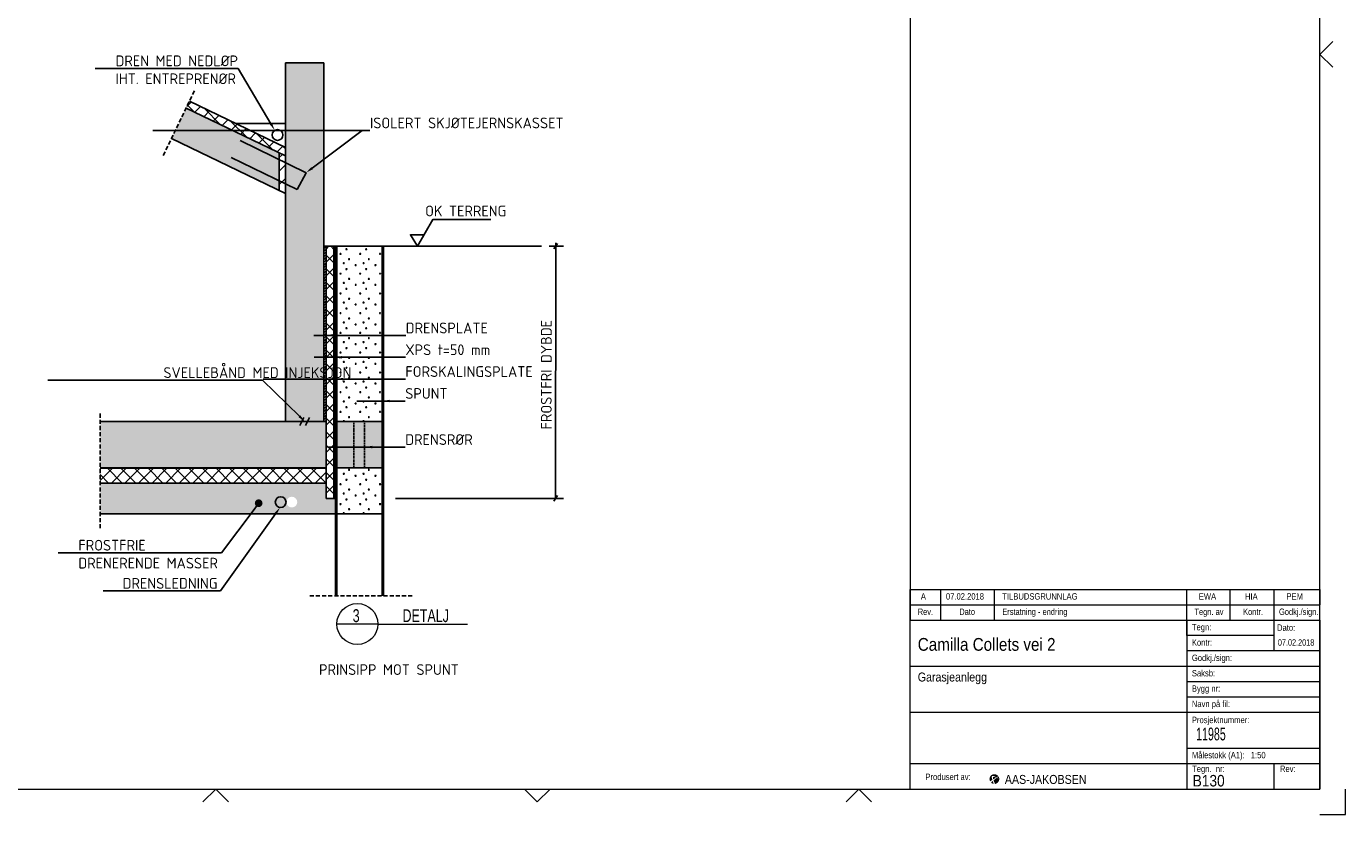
# Model space of a CAD drawing. Header units: millimetres. Extents: x -14018 to 28032, y 32422 to 62122.
# Tile 2 of 3: x 2286 to 28032, y 32422 to 47819. Entities that reach past the tile are written whole.
import ezdxf
from ezdxf import colors
from ezdxf.entities.mleader import LeaderData, LeaderLine
from ezdxf.enums import TextEntityAlignment as Align
from ezdxf.math import Vec2, Vec3

# ---------------------------------------------------------------- set-up
doc = ezdxf.new("R2010")
doc.units = ezdxf.units.MM
doc.header["$LTSCALE"] = 10
for name, pattern in [('DASHEDX2', [12, 8, -4]), ('HIDDEN', [3, 2, -1]), ('XKITLINE00', [0])]:
    doc.linetypes.add(name, pattern=pattern)
for name, color, linetype in [('B_BRUDD', 2, 'DASHEDX2'), ('B_FORM_25', 2, 'Continuous'), ('B_FORM_35', 7, 'Continuous'), ('B_FORM_50', 5, 'Continuous'), ('B_FORM_HI_35', 7, 'HIDDEN'), ('b_raster', 253, 'Continuous'), ('b_skravur', 4, 'Continuous'), ('B_symbol', 2, 'Continuous'), ('b_Symbol_10', 7, 'Continuous'), ('b_tekst_10', 7, 'Continuous')]:
    doc.layers.add(name, color=color, linetype=linetype)
doc.layers.add('OtherObjectType', color=7, linetype='Continuous', lineweight=0)
doc.styles.add('ARIAL_NARROW', font='ARIALN.TTF')
doc.styles.add('ISO3098', font='arial.ttf')
doc.styles.add('ISO35', font='iso3098.shx', dxfattribs={"height": 35})
doc.styles.add('ISOAAJ', font='iso3098.shx')
doc.styles.add('SWIS721_BT_BOLD', font='arial.ttf')

# ---------------------------------------------------------------- blocks, each defined once
blk = doc.blocks.new('28_AAJ')
at = {"layer": 'B_symbol', "color": 2, "linetype": 'Continuous'}
blk.add_lwpolyline([(23.92, 8.66), (5, 8.66), (0, 0), (-2.26, 3.72), (2.13, 3.72)], dxfattribs=at)
at = {"layer": 'B_symbol', "color": 7, "linetype": 'Continuous', "style": 'ISO35'}
blk.add_attdef('*', text='', height=3.5, dxfattribs=at).set_placement((15.73, 9.73), align=Align.CENTER)
blk = doc.blocks.new('_Dot')
at = {"color": 0, "linetype": 'ByBlock', "lineweight": -2}
blk.add_line((-0.5, 0), (-1, 0), dxfattribs=at)
at = {"color": 0, "linetype": 'ByBlock', "const_width": 0.5}
blk.add_lwpolyline([(-0.25, 0, 1), (0.25, 0, 1)], format="xyb", close=True, dxfattribs=at)

msp = doc.modelspace()

# ---------------------------------------------------------------- hatches: boundary and pattern name
at = {"layer": 'b_raster'}
h = msp.add_hatch(color=256, dxfattribs=at)
h.dxf.hatch_style = 1
h.paths.add_polyline_path([(7341, 45155), (7341, 44744), (7572, 44631), (7743, 44959)], flags=17)
h.paths.add_polyline_path([(7341, 40098), (8091, 40098), (8091, 47104), (7341, 47104), (7341, 45155), (7743, 44959), (7572, 44631), (7341, 44744)])
h = msp.add_hatch(color=256, dxfattribs=at)
h.dxf.hatch_style = 1
h.paths.add_polyline_path([(5403, 46221), (5117, 45626), (7222, 44613), (7222, 45346)])
h = msp.add_hatch(color=256, dxfattribs=at)
h.dxf.hatch_style = 1
h.paths.add_polyline_path([(8136, 40098), (3726, 40098), (3726, 39198), (8136, 39198)])
h = msp.add_hatch(color=256, dxfattribs=at)
h.dxf.hatch_style = 1
h.paths.add_polyline_path([(9228, 40098), (8316, 40098), (8316, 39198), (9228, 39198)])
at = {"layer": 'b_skravur'}
h = msp.add_hatch(dxfattribs=at)
h.set_pattern_fill('ANSI37', color=256, scale=1500)
h.set_pattern_definition([(45, (0, 0), (-132.5825, 132.5825), []), (135, (0, 0), (-132.5825, -132.5825), [])])
h.paths.add_polyline_path([(5468, 46356), (5403, 46221), (7341, 45288), (7341, 45455)])
h = msp.add_hatch(dxfattribs=at)
h.set_pattern_fill('ANSI31', color=256, scale=1500)
h.set_pattern_definition([(45, (21683.4, -99379.78), (-132.58252, 132.58252), [])])
h.paths.add_polyline_path([(7341, 45288), (7222, 45346), (7222, 44613), (7341, 44556)])
h = msp.add_hatch(dxfattribs=at)
h.set_pattern_fill('ANSI36', color=256, scale=300)
h.set_pattern_definition([(45, (21683.396, -99379.784), (19.887378, 72.920387), [93.75, -18.75, 0, -18.75])])
h.paths.add_polyline_path([(8091, 40098), (8136, 40098), (8136, 43524), (8091, 43524)])
h = msp.add_hatch(dxfattribs=at)
h.set_pattern_fill('ANSI37', color=256, scale=1500)
h.set_pattern_definition([(45, (21728.4, -99379.78), (-132.58252, 132.58252), []), (135, (21728.4, -99379.78), (-132.58252, -132.58252), [])])
h.paths.add_polyline_path([(8136, 38598), (8286, 38598), (8286, 43524), (8136, 43524)])
h = msp.add_hatch(dxfattribs=at)
h.set_pattern_fill('GRUS', color=256, scale=450)
h.set_pattern_definition([(0, (42.86, 1800), (0, 385.7143), [0, 5.3256, 0, -380.3887]), (0, (42.86, 1812.86), (0, 385.7143), [0, 5.3256, 0, -380.3887]), (45, (39.1, 1809.1), (0, 385.7143), [0, 5.3256, 0, -540.1568]), (45, (48.18, 1800), (0, 385.7143), [0, 5.3256, 0, -540.1568]), (90, (39.1, 1803.77), (-385.7143, 2e-14), [5.3256, 0, -380.3887, 0]), (90, (51.95, 1803.77), (-385.7143, 2e-14), [5.3256, 0, -380.3887, 0]), (135, (42.86, 1800), (-385.7143, 2e-14), [0, 5.3256, 0, -540.1568]), (135, (51.95, 1809.1), (-385.7143, 2e-14), [0, 5.3256, 0, -540.1568]), (0, (94.3, 1992.86), (0, 385.7143), [0, 5.3256, 0, -380.3887]), (0, (94.3, 2005.7), (0, 385.7143), [0, 5.3256, 0, -380.3887]), (45, (90.52, 2001.95), (0, 385.7143), [0, 5.3256, 0, -540.1568]), (45, (99.6, 1992.86), (0, 385.7143), [0, 5.3256, 0, -540.1568]), (90, (90.52, 1996.62), (-385.7143, 2e-14), [5.3256, 0, -380.3887, 0]), (90, (103.38, 1996.62), (-385.7143, 2e-14), [5.3256, 0, -380.3887, 0]), (135, (94.29, 1992.86), (-385.7143, 2e-14), [0, 5.3256, 0, -540.1568]), (135, (103.38, 2001.95), (-385.7143, 2e-14), [0, 5.3256, 0, -540.1568]), (0, (222.86, 1877.14), (0, 385.7143), [0, 5.3256, 0, -380.3887]), (0, (222.86, 1890), (0, 385.7143), [0, 5.3256, 0, -380.3887]), (45, (219.1, 1886.23), (0, 385.7143), [0, 5.3256, 0, -540.1568]), (45, (228.18, 1877.14), (0, 385.7143), [0, 5.3256, 0, -540.1568]), (90, (219.1, 1880.9), (-385.7143, 2e-14), [5.3256, 0, -380.3887, 0]), (90, (231.95, 1880.9), (-385.7143, 2e-14), [5.3256, 0, -380.3887, 0]), (135, (222.86, 1877.14), (-385.7143, 2e-14), [0, 5.3256, 0, -540.1568]), (135, (231.95, 1886.23), (-385.7143, 2e-14), [0, 5.3256, 0, -540.1568]), (0, (312.86, 2095.7), (0, 385.7143), [0, 5.3256, 0, -380.3887]), (0, (312.86, 2108.57), (0, 385.7143), [0, 5.3256, 0, -380.3887]), (45, (309.1, 2104.8), (0, 385.7143), [0, 5.3256, 0, -540.1568]), (45, (318.18, 2095.71), (0, 385.7143), [0, 5.3256, 0, -540.1568]), (90, (309.1, 2099.48), (-385.7143, 2e-14), [5.3256, 0, -380.3887, 0]), (90, (321.95, 2099.48), (-385.7143, 2e-14), [5.3256, 0, -380.3887, 0]), (135, (312.86, 2095.71), (-385.7143, 2e-14), [0, 5.3256, 0, -540.1568]), (135, (321.95, 2104.8), (-385.7143, 2e-14), [0, 5.3256, 0, -540.1568]), (0, (377.14, 1915.7), (0, 385.7143), [0, 5.3256, 0, -380.3887]), (0, (377.14, 1928.57), (0, 385.7143), [0, 5.3256, 0, -380.3887]), (45, (373.38, 1924.8), (0, 385.7143), [0, 5.3256, 0, -540.1568]), (45, (382.47, 1915.71), (0, 385.7143), [0, 5.3256, 0, -540.1568]), (90, (373.38, 1919.48), (-385.7143, 2e-14), [5.3256, 0, -380.3887, 0]), (90, (386.23, 1919.48), (-385.7143, 2e-14), [5.3256, 0, -380.3887, 0]), (135, (377.14, 1915.71), (-385.7143, 2e-14), [0, 5.3256, 0, -540.1568]), (135, (386.23, 1924.8), (-385.7143, 2e-14), [0, 5.3256, 0, -540.1568])])
h.paths.add_polyline_path([(9228, 43524), (8316, 43524), (8316, 40098), (9228, 40098)])
h = msp.add_hatch(dxfattribs=at)
h.set_pattern_fill('ANSI37', color=256, scale=1500)
h.set_pattern_definition([(45, (21683.4, -99809.78), (-132.58252, 132.58252), []), (135, (21683.4, -99809.78), (-132.58252, -132.58252), [])])
h.paths.add_polyline_path([(8136, 39188), (3726, 39188), (3726, 38898), (8136, 38898)])
h = msp.add_hatch(dxfattribs=at)
h.set_pattern_fill('GRUS', color=256, scale=450)
h.set_pattern_definition([(0, (42.86, 0), (0, 385.7143), [0, 5.3256, 0, -380.3887]), (0, (42.86, 12.86), (0, 385.7143), [0, 5.3256, 0, -380.3887]), (45, (39.1, 9.1), (0, 385.7143), [0, 5.3256, 0, -540.1568]), (45, (48.18, 0), (0, 385.7143), [0, 5.3256, 0, -540.1568]), (90, (39.1, 3.77), (-385.7143, 2e-14), [5.3256, 0, -380.3887, 0]), (90, (51.95, 3.77), (-385.7143, 2e-14), [5.3256, 0, -380.3887, 0]), (135, (42.86, 0), (-385.7143, 2e-14), [0, 5.3256, 0, -540.1568]), (135, (51.95, 9.1), (-385.7143, 2e-14), [0, 5.3256, 0, -540.1568]), (0, (94.3, 192.86), (0, 385.7143), [0, 5.3256, 0, -380.3887]), (0, (94.3, 205.7), (0, 385.7143), [0, 5.3256, 0, -380.3887]), (45, (90.52, 201.95), (0, 385.7143), [0, 5.3256, 0, -540.1568]), (45, (99.6, 192.86), (0, 385.7143), [0, 5.3256, 0, -540.1568]), (90, (90.52, 196.62), (-385.7143, 2e-14), [5.3256, 0, -380.3887, 0]), (90, (103.38, 196.62), (-385.7143, 2e-14), [5.3256, 0, -380.3887, 0]), (135, (94.29, 192.86), (-385.7143, 2e-14), [0, 5.3256, 0, -540.1568]), (135, (103.38, 201.95), (-385.7143, 2e-14), [0, 5.3256, 0, -540.1568]), (0, (222.86, 77.14), (0, 385.7143), [0, 5.3256, 0, -380.3887]), (0, (222.86, 90), (0, 385.7143), [0, 5.3256, 0, -380.3887]), (45, (219.1, 86.23), (0, 385.7143), [0, 5.3256, 0, -540.1568]), (45, (228.18, 77.14), (0, 385.7143), [0, 5.3256, 0, -540.1568]), (90, (219.1, 80.9), (-385.7143, 2e-14), [5.3256, 0, -380.3887, 0]), (90, (231.95, 80.9), (-385.7143, 2e-14), [5.3256, 0, -380.3887, 0]), (135, (222.86, 77.14), (-385.7143, 2e-14), [0, 5.3256, 0, -540.1568]), (135, (231.95, 86.23), (-385.7143, 2e-14), [0, 5.3256, 0, -540.1568]), (0, (312.86, 295.7), (0, 385.7143), [0, 5.3256, 0, -380.3887]), (0, (312.86, 308.57), (0, 385.7143), [0, 5.3256, 0, -380.3887]), (45, (309.1, 304.8), (0, 385.7143), [0, 5.3256, 0, -540.1568]), (45, (318.18, 295.71), (0, 385.7143), [0, 5.3256, 0, -540.1568]), (90, (309.1, 299.48), (-385.7143, 2e-14), [5.3256, 0, -380.3887, 0]), (90, (321.95, 299.48), (-385.7143, 2e-14), [5.3256, 0, -380.3887, 0]), (135, (312.86, 295.71), (-385.7143, 2e-14), [0, 5.3256, 0, -540.1568]), (135, (321.95, 304.8), (-385.7143, 2e-14), [0, 5.3256, 0, -540.1568]), (0, (377.14, 115.7), (0, 385.7143), [0, 5.3256, 0, -380.3887]), (0, (377.14, 128.57), (0, 385.7143), [0, 5.3256, 0, -380.3887]), (45, (373.38, 124.8), (0, 385.7143), [0, 5.3256, 0, -540.1568]), (45, (382.47, 115.71), (0, 385.7143), [0, 5.3256, 0, -540.1568]), (90, (373.38, 119.48), (-385.7143, 2e-14), [5.3256, 0, -380.3887, 0]), (90, (386.23, 119.48), (-385.7143, 2e-14), [5.3256, 0, -380.3887, 0]), (135, (377.14, 115.71), (-385.7143, 2e-14), [0, 5.3256, 0, -540.1568]), (135, (386.23, 124.8), (-385.7143, 2e-14), [0, 5.3256, 0, -540.1568])])
h.paths.add_polyline_path([(9228, 39198), (8316, 39198), (8316, 38298), (9228, 38298)])
h = msp.add_hatch(dxfattribs=at)
h.set_pattern_fill('GRUS', color=256, scale=450)
h.set_pattern_definition([(0, (5867.84, 38620.6), (0, 385.714), [0, 5.326, 0, -380.389]), (0, (5867.84, 38633.45), (0, 385.714), [0, 5.326, 0, -380.389]), (45, (5864.07, 38629.68), (0, 385.714), [0, 5.326, 0, -540.157]), (45, (5873.16, 38620.6), (0, 385.714), [0, 5.326, 0, -540.157]), (90, (5864.07, 38624.36), (-385.714, 2e-14), [5.326, 0, -380.389, 0]), (90, (5876.93, 38624.36), (-385.714, 2e-14), [5.326, 0, -380.389, 0]), (135, (5867.84, 38620.6), (-385.714, 2e-14), [0, 5.326, 0, -540.157]), (135, (5876.93, 38629.68), (-385.714, 2e-14), [0, 5.326, 0, -540.157]), (0, (5919.27, 38813.45), (0, 385.714), [0, 5.326, 0, -380.389]), (0, (5919.27, 38826.3), (0, 385.714), [0, 5.326, 0, -380.389]), (45, (5915.5, 38822.54), (0, 385.714), [0, 5.326, 0, -540.157]), (45, (5924.6, 38813.45), (0, 385.714), [0, 5.326, 0, -540.157]), (90, (5915.5, 38817.2), (-385.714, 2e-14), [5.326, 0, -380.389, 0]), (90, (5928.36, 38817.2), (-385.714, 2e-14), [5.326, 0, -380.389, 0]), (135, (5919.27, 38813.45), (-385.714, 2e-14), [0, 5.326, 0, -540.157]), (135, (5928.36, 38822.54), (-385.714, 2e-14), [0, 5.326, 0, -540.157]), (0, (6047.84, 38697.74), (0, 385.714), [0, 5.326, 0, -380.39]), (0, (6047.84, 38710.6), (0, 385.714), [0, 5.326, 0, -380.39]), (45, (6044.07, 38706.83), (0, 385.714), [0, 5.326, 0, -540.157]), (45, (6053.16, 38697.74), (0, 385.714), [0, 5.326, 0, -540.157]), (90, (6044.07, 38701.5), (-385.714, 2e-14), [5.326, 0, -380.39, 0]), (90, (6056.93, 38701.5), (-385.714, 2e-14), [5.326, 0, -380.39, 0]), (135, (6047.84, 38697.74), (-385.714, 2e-14), [0, 5.326, 0, -540.157]), (135, (6056.93, 38706.83), (-385.714, 2e-14), [0, 5.326, 0, -540.157]), (0, (6137.84, 38916.3), (0, 385.714), [0, 5.326, 0, -380.389]), (0, (6137.84, 38929.16), (0, 385.714), [0, 5.326, 0, -380.389]), (45, (6134.07, 38925.4), (0, 385.714), [0, 5.326, 0, -540.157]), (45, (6143.16, 38916.3), (0, 385.714), [0, 5.326, 0, -540.157]), (90, (6134.07, 38920.07), (-385.714, 2e-14), [5.326, 0, -380.389, 0]), (90, (6146.93, 38920.07), (-385.714, 2e-14), [5.326, 0, -380.389, 0]), (135, (6137.84, 38916.3), (-385.714, 2e-14), [0, 5.326, 0, -540.157]), (135, (6146.93, 38925.4), (-385.714, 2e-14), [0, 5.326, 0, -540.157]), (0, (6202.12, 38736.3), (0, 385.714), [0, 5.326, 0, -380.389]), (0, (6202.12, 38749.16), (0, 385.714), [0, 5.326, 0, -380.389]), (45, (6198.36, 38745.4), (0, 385.714), [0, 5.326, 0, -540.157]), (45, (6207.45, 38736.3), (0, 385.714), [0, 5.326, 0, -540.157]), (90, (6198.36, 38740.07), (-385.714, 2e-14), [5.326, 0, -380.389, 0]), (90, (6211.2, 38740.07), (-385.714, 2e-14), [5.326, 0, -380.389, 0]), (135, (6202.12, 38736.3), (-385.714, 2e-14), [0, 5.326, 0, -540.157]), (135, (6211.22, 38745.4), (-385.714, 2e-14), [0, 5.326, 0, -540.157])])
h.paths.add_polyline_path([(8136, 38898), (3726, 38898), (3726, 38298), (8316, 38298), (8316, 38598), (8286, 38598), (8136, 38598)])
h.paths.add_polyline_path([(7572, 38526, -1), (7362, 38526, -1)], flags=16)
at = {"layer": 'OtherObjectType'}
for points in [[(21187, 33130), (21206, 33141), (21214, 33145), (21082, 33116), (21082, 33116), (21082, 33117), (21082, 33118), (21082, 33119), (21082, 33120), (21082, 33121), (21082, 33122), (21082, 33122), (21082, 33123), (21083, 33124), (21083, 33125), (21083, 33126), (21083, 33127), (21083, 33128), (21083, 33129), (21083, 33130), (21083, 33131), (21084, 33132), (21084, 33133), (21084, 33134), (21084, 33135), (21084, 33135), (21084, 33136), (21085, 33137), (21085, 33138), (21085, 33139), (21085, 33140), (21086, 33141), (21086, 33142), (21086, 33143), (21086, 33144), (21087, 33145), (21087, 33145), (21087, 33146), (21087, 33147), (21088, 33148), (21088, 33149), (21088, 33150), (21089, 33151), (21089, 33152), (21089, 33152), (21090, 33153), (21090, 33154), (21091, 33155), (21091, 33156), (21091, 33157), (21092, 33158), (21092, 33158), (21093, 33159), (21093, 33160), (21094, 33161), (21094, 33162), (21094, 33163), (21095, 33163), (21095, 33164), (21096, 33165), (21096, 33166), (21097, 33167), (21097, 33167), (21098, 33168), (21098, 33169), (21099, 33170), (21099, 33170), (21100, 33171), (21100, 33172), (21101, 33173), (21102, 33174), (21102, 33174), (21103, 33175), (21103, 33176), (21104, 33176), (21105, 33177), (21105, 33178), (21106, 33179), (21106, 33179), (21107, 33180), (21108, 33181), (21108, 33181), (21109, 33182), (21110, 33183), (21110, 33183), (21111, 33184), (21112, 33185), (21112, 33185), (21113, 33186), (21114, 33187), (21114, 33187), (21115, 33188), (21116, 33188), (21116, 33189), (21117, 33190), (21118, 33190), (21119, 33191), (21119, 33191), (21120, 33192), (21121, 33193), (21122, 33193), (21122, 33194), (21123, 33194), (21124, 33195), (21125, 33195), (21126, 33196), (21126, 33196), (21127, 33197), (21128, 33197), (21129, 33198), (21130, 33198), (21130, 33199), (21131, 33199), (21132, 33200), (21133, 33200), (21134, 33200), (21134, 33201), (21135, 33201), (21136, 33202), (21137, 33202), (21138, 33202), (21139, 33203), (21140, 33203), (21140, 33204), (21141, 33204), (21142, 33204), (21143, 33205), (21144, 33205), (21145, 33205), (21146, 33206), (21147, 33206), (21147, 33206), (21148, 33207), (21149, 33207), (21150, 33207), (21151, 33207), (21152, 33208), (21153, 33208), (21154, 33208), (21155, 33208), (21156, 33209), (21157, 33209), (21157, 33209), (21158, 33209), (21159, 33209), (21160, 33210), (21161, 33210), (21162, 33210), (21163, 33210), (21164, 33210), (21165, 33210), (21166, 33210), (21167, 33210), (21168, 33211), (21169, 33211), (21169, 33211), (21170, 33211), (21171, 33211), (21172, 33211), (21173, 33211), (21174, 33211), (21175, 33211), (21176, 33211), (21177, 33211), (21178, 33211), (21179, 33211), (21180, 33211), (21181, 33211), (21182, 33211), (21183, 33211), (21184, 33211), (21184, 33211), (21185, 33211), (21186, 33211), (21187, 33211), (21188, 33210), (21189, 33210), (21190, 33210), (21191, 33210), (21192, 33210), (21193, 33210), (21194, 33210), (21195, 33209), (21196, 33209), (21197, 33209), (21197, 33209), (21198, 33209), (21199, 33209), (21200, 33208), (21201, 33208), (21202, 33208), (21203, 33208), (21204, 33207), (21205, 33207), (21206, 33207), (21206, 33206), (21207, 33206), (21208, 33206), (21209, 33206), (21210, 33205), (21211, 33205), (21212, 33205), (21213, 33204), (21214, 33204), (21214, 33204), (21215, 33203), (21216, 33203), (21217, 33202), (21218, 33202), (21219, 33202), (21220, 33201), (21220, 33201), (21221, 33200), (21222, 33200), (21223, 33199), (21224, 33199), (21224, 33199), (21225, 33198), (21226, 33198), (21227, 33197), (21228, 33197), (21229, 33196), (21229, 33196), (21230, 33195), (21231, 33195), (21232, 33194), (21232, 33194), (21233, 33193), (21234, 33192), (21235, 33192), (21235, 33191), (21236, 33191), (21237, 33190), (21238, 33190), (21238, 33189), (21239, 33188), (21240, 33188), (21240, 33187), (21241, 33186), (21242, 33186), (21243, 33185), (21243, 33185), (21244, 33184), (21245, 33183), (21245, 33183), (21246, 33182), (21247, 33181), (21247, 33181), (21248, 33180), (21248, 33179), (21249, 33178), (21250, 33178), (21250, 33177), (21251, 33176), (21251, 33176), (21252, 33175), (21253, 33174), (21253, 33173), (21254, 33173), (21254, 33172), (21255, 33171), (21243, 33164), (21232, 33156), (21220, 33149), (21213, 33152), (21197, 33159), (21176, 33169), (21155, 33177), (21139, 33178), (21130, 33171), (21126, 33159), (21128, 33144), (21132, 33125), (21136, 33110), (21139, 33101), (21135, 33098), (21120, 33089), (21104, 33079), (21093, 33072), (21093, 33072), (21093, 33073), (21092, 33073), (21092, 33073), (21092, 33073), (21092, 33074), (21092, 33074), (21092, 33074), (21092, 33075), (21091, 33075), (21091, 33075), (21091, 33076), (21091, 33076), (21091, 33076), (21091, 33077), (21090, 33077), (21090, 33077), (21090, 33078), (21090, 33078), (21090, 33078), (21090, 33079), (21090, 33079), (21089, 33079), (21089, 33080), (21089, 33080), (21089, 33080), (21089, 33081), (21089, 33081), (21089, 33081), (21089, 33082), (21088, 33082), (21088, 33082), (21088, 33083), (21088, 33083), (21088, 33083), (21088, 33084), (21088, 33084), (21088, 33084), (21087, 33085), (21087, 33085), (21087, 33085), (21087, 33086), (21087, 33086), (21087, 33086), (21087, 33087), (21087, 33087), (21087, 33087), (21086, 33088), (21086, 33088), (21086, 33088), (21086, 33089), (21086, 33089), (21086, 33089), (21086, 33090), (21086, 33090), (21086, 33090), (21086, 33091), (21085, 33091), (21085, 33092), (21085, 33092), (21085, 33092), (21085, 33093), (21085, 33093), (21085, 33093), (21085, 33094), (21085, 33094), (21085, 33094), (21085, 33095), (21085, 33095), (21084, 33095), (21084, 33096), (21084, 33096), (21084, 33096), (21084, 33097), (21084, 33097), (21084, 33097), (21084, 33098), (21084, 33098), (21084, 33098), (21084, 33099), (21084, 33099), (21084, 33100), (21084, 33100), (21083, 33100), (21083, 33101), (21083, 33101), (21083, 33101), (21083, 33102), (21083, 33102), (21083, 33102), (21083, 33103), (21083, 33103), (21083, 33103), (21083, 33104), (21083, 33104), (21083, 33104), (21083, 33105), (21083, 33105), (21083, 33106), (21083, 33106), (21083, 33106), (21083, 33107), (21083, 33107), (21083, 33107), (21083, 33108), (21083, 33108), (21082, 33108), (21082, 33109), (21082, 33109), (21082, 33109), (21082, 33110), (21082, 33110), (21082, 33111), (21082, 33111), (21082, 33111), (21082, 33112), (21082, 33112), (21082, 33112), (21082, 33113), (21082, 33113), (21082, 33113), (21082, 33114), (21082, 33114), (21082, 33114), (21082, 33115), (21082, 33115), (21082, 33116), (21082, 33116), (21214, 33145), (21202, 33149), (21186, 33156), (21165, 33160), (21150, 33154), (21149, 33136), (21153, 33123), (21155, 33113), (21156, 33111), (21168, 33118)], [(21148, 33070), (21154, 33050), (21160, 33031), (21163, 33022), (21162, 33022), (21162, 33022), (21161, 33022), (21161, 33022), (21161, 33022), (21160, 33022), (21160, 33022), (21159, 33022), (21159, 33023), (21158, 33023), (21158, 33023), (21158, 33023), (21157, 33023), (21157, 33023), (21156, 33023), (21156, 33023), (21155, 33023), (21155, 33023), (21155, 33023), (21154, 33024), (21154, 33024), (21153, 33024), (21153, 33024), (21153, 33024), (21152, 33024), (21152, 33024), (21151, 33024), (21151, 33025), (21150, 33025), (21150, 33025), (21150, 33025), (21149, 33025), (21149, 33025), (21148, 33025), (21148, 33025), (21147, 33026), (21147, 33026), (21147, 33026), (21146, 33026), (21146, 33026), (21145, 33026), (21145, 33026), (21145, 33027), (21144, 33027), (21144, 33027), (21143, 33027), (21143, 33027), (21143, 33027), (21142, 33027), (21142, 33028), (21141, 33028), (21141, 33028), (21141, 33028), (21140, 33028), (21140, 33028), (21139, 33029), (21139, 33029), (21139, 33029), (21138, 33029), (21138, 33029), (21137, 33030), (21137, 33030), (21137, 33030), (21136, 33030), (21136, 33030), (21135, 33030), (21135, 33031), (21135, 33031), (21134, 33031), (21134, 33031), (21133, 33031), (21133, 33032), (21133, 33032), (21132, 33032), (21132, 33032), (21132, 33033), (21131, 33033), (21131, 33033), (21130, 33033), (21130, 33033), (21130, 33034), (21129, 33034), (21129, 33034), (21128, 33034), (21128, 33034), (21128, 33035), (21127, 33035), (21127, 33035), (21127, 33035), (21126, 33036), (21126, 33036), (21126, 33036), (21125, 33036), (21125, 33037), (21124, 33037), (21124, 33037), (21124, 33037), (21123, 33038), (21123, 33038), (21123, 33038), (21122, 33038), (21122, 33039), (21122, 33039), (21121, 33039), (21121, 33039), (21121, 33040), (21120, 33040), (21120, 33040), (21119, 33040), (21119, 33041), (21119, 33041), (21118, 33041), (21118, 33041), (21118, 33042), (21117, 33042), (21117, 33042), (21117, 33043), (21116, 33043), (21116, 33043), (21116, 33043), (21115, 33044), (21115, 33044), (21115, 33044), (21114, 33045), (21114, 33045), (21114, 33045), (21113, 33045), (21113, 33046), (21117, 33051), (21127, 33063), (21138, 33074), (21145, 33080)], [(21246, 33133), (21262, 33125), (21272, 33121), (21272, 33121), (21272, 33120), (21272, 33120), (21272, 33120), (21272, 33119), (21272, 33119), (21272, 33119), (21272, 33118), (21272, 33118), (21272, 33118), (21272, 33118), (21272, 33117), (21273, 33117), (21273, 33117), (21273, 33116), (21273, 33116), (21273, 33115), (21272, 33115), (21272, 33114), (21272, 33114), (21272, 33113), (21272, 33113), (21272, 33112), (21272, 33112), (21272, 33111), (21272, 33111), (21272, 33110), (21272, 33110), (21272, 33109), (21272, 33108), (21272, 33108), (21272, 33107), (21272, 33107), (21272, 33106), (21272, 33106), (21272, 33105), (21272, 33105), (21272, 33104), (21272, 33104), (21272, 33103), (21272, 33103), (21272, 33102), (21271, 33102), (21271, 33101), (21271, 33101), (21271, 33100), (21271, 33099), (21271, 33099), (21271, 33098), (21271, 33098), (21271, 33097), (21271, 33097), (21270, 33096), (21270, 33096), (21270, 33095), (21270, 33095), (21270, 33094), (21270, 33094), (21270, 33093), (21270, 33093), (21270, 33092), (21269, 33092), (21269, 33091), (21269, 33091), (21269, 33090), (21269, 33090), (21269, 33089), (21269, 33089), (21268, 33088), (21268, 33088), (21268, 33087), (21268, 33087), (21268, 33086), (21268, 33086), (21267, 33085), (21267, 33085), (21267, 33084), (21267, 33084), (21267, 33083), (21266, 33083), (21266, 33082), (21266, 33082), (21266, 33081), (21266, 33081), (21266, 33080), (21265, 33080), (21265, 33079), (21265, 33079), (21265, 33078), (21264, 33078), (21264, 33077), (21264, 33077), (21264, 33076), (21264, 33076), (21263, 33075), (21263, 33075), (21263, 33074), (21263, 33074), (21262, 33073), (21262, 33073), (21262, 33072), (21262, 33072), (21261, 33071), (21261, 33071), (21261, 33070), (21261, 33070), (21260, 33070), (21260, 33069), (21260, 33069), (21260, 33068), (21259, 33068), (21259, 33067), (21259, 33067), (21259, 33066), (21258, 33066), (21258, 33065), (21258, 33065), (21257, 33064), (21257, 33064), (21257, 33064), (21257, 33063), (21256, 33063), (21256, 33062), (21256, 33062), (21255, 33061), (21255, 33061), (21255, 33061), (21254, 33060), (21254, 33060), (21254, 33059), (21253, 33059), (21253, 33058), (21253, 33058), (21253, 33058), (21252, 33057), (21252, 33057), (21252, 33056), (21251, 33056), (21251, 33055), (21251, 33055), (21250, 33055), (21250, 33054), (21249, 33054), (21249, 33053), (21249, 33053), (21248, 33053), (21248, 33052), (21248, 33052), (21247, 33051), (21247, 33051), (21247, 33051), (21246, 33050), (21246, 33050), (21246, 33049), (21245, 33049), (21245, 33049), (21244, 33048), (21244, 33048), (21244, 33048), (21243, 33047), (21243, 33047), (21242, 33047), (21242, 33046), (21242, 33046), (21241, 33045), (21241, 33045), (21241, 33045), (21240, 33044), (21240, 33044), (21239, 33044), (21239, 33043), (21239, 33043), (21238, 33043), (21238, 33042), (21237, 33042), (21237, 33042), (21236, 33041), (21236, 33041), (21236, 33041), (21235, 33040), (21235, 33040), (21234, 33040), (21234, 33039), (21233, 33039), (21233, 33039), (21233, 33038), (21232, 33038), (21232, 33038), (21231, 33038), (21231, 33037), (21230, 33037), (21230, 33037), (21230, 33036), (21229, 33036), (21229, 33036), (21228, 33035), (21228, 33035), (21227, 33035), (21227, 33035), (21226, 33034), (21226, 33034), (21225, 33034), (21225, 33034), (21225, 33033), (21224, 33033), (21224, 33033), (21223, 33032), (21223, 33032), (21222, 33032), (21222, 33032), (21221, 33031), (21221, 33031), (21220, 33031), (21220, 33031), (21219, 33031), (21219, 33030), (21218, 33030), (21218, 33030), (21217, 33030), (21217, 33029), (21216, 33029), (21216, 33029), (21216, 33029), (21215, 33029), (21215, 33028), (21214, 33028), (21214, 33028), (21213, 33028), (21213, 33027), (21212, 33027), (21212, 33027), (21211, 33027), (21211, 33027), (21210, 33027), (21210, 33026), (21209, 33026), (21209, 33026), (21208, 33026), (21208, 33026), (21207, 33025), (21207, 33025), (21206, 33025), (21206, 33025), (21205, 33025), (21205, 33025), (21204, 33025), (21203, 33024), (21203, 33024), (21202, 33024), (21202, 33024), (21201, 33024), (21201, 33024), (21200, 33024), (21200, 33023), (21199, 33023), (21199, 33023), (21198, 33023), (21198, 33023), (21197, 33023), (21197, 33023), (21196, 33023), (21196, 33023), (21195, 33022), (21195, 33022), (21194, 33022), (21194, 33022), (21193, 33022), (21193, 33022), (21192, 33022), (21192, 33022), (21191, 33022), (21190, 33022), (21185, 33032), (21175, 33056), (21165, 33079), (21161, 33093), (21173, 33103), (21195, 33118), (21216, 33134), (21225, 33141), (21230, 33139)], [(21235, 33148), (21245, 33155), (21254, 33163), (21258, 33166), (21258, 33166), (21259, 33166), (21259, 33165), (21259, 33165), (21259, 33165), (21259, 33164), (21259, 33164), (21260, 33164), (21260, 33163), (21260, 33163), (21260, 33163), (21260, 33163), (21260, 33162), (21261, 33162), (21261, 33162), (21261, 33161), (21261, 33161), (21261, 33161), (21261, 33160), (21262, 33160), (21262, 33160), (21262, 33159), (21262, 33159), (21262, 33159), (21262, 33158), (21263, 33158), (21263, 33158), (21263, 33158), (21263, 33157), (21263, 33157), (21263, 33157), (21264, 33156), (21264, 33156), (21264, 33156), (21264, 33155), (21264, 33155), (21264, 33155), (21264, 33154), (21265, 33154), (21265, 33154), (21265, 33153), (21265, 33153), (21265, 33153), (21265, 33152), (21265, 33152), (21266, 33152), (21266, 33151), (21266, 33151), (21266, 33151), (21266, 33150), (21266, 33150), (21266, 33150), (21266, 33149), (21267, 33149), (21267, 33149), (21267, 33148), (21267, 33148), (21267, 33148), (21267, 33147), (21267, 33147), (21267, 33147), (21268, 33146), (21268, 33146), (21268, 33146), (21268, 33145), (21268, 33145), (21268, 33145), (21268, 33144), (21268, 33144), (21268, 33144), (21268, 33143), (21269, 33143), (21269, 33143), (21269, 33142), (21269, 33142), (21269, 33142), (21269, 33141), (21269, 33141), (21269, 33141), (21269, 33140), (21269, 33140), (21270, 33140), (21270, 33139), (21270, 33139), (21270, 33139), (21270, 33138), (21270, 33138), (21270, 33137), (21270, 33137), (21270, 33137), (21270, 33136), (21270, 33136), (21270, 33136), (21270, 33135), (21271, 33135), (21271, 33135), (21271, 33134), (21271, 33134), (21271, 33134), (21271, 33133), (21271, 33133), (21271, 33133), (21271, 33132), (21271, 33132), (21271, 33132), (21271, 33131), (21271, 33131), (21271, 33131), (21271, 33130), (21271, 33130), (21272, 33129), (21272, 33129), (21272, 33129), (21272, 33128), (21272, 33128), (21272, 33128), (21272, 33127), (21272, 33127), (21272, 33127), (21272, 33126), (21272, 33126), (21272, 33126), (21272, 33125), (21272, 33125), (21272, 33125), (21272, 33124), (21272, 33124), (21272, 33123), (21266, 33126), (21253, 33133), (21239, 33139), (21229, 33144)]]:
    msp.add_hatch(color=256, dxfattribs=at).paths.add_polyline_path(points, flags=17)

# ---------------------------------------------------------------- linework, layer by layer
at = {"layer": 'B_BRUDD'}
for points in [[(5565, 46558), (4954, 45289)], [(3726, 40254), (3726, 37986)], [(7816, 36695), (9816, 36695)]]:
    msp.add_lwpolyline(points, dxfattribs=at)
at = {"layer": 'B_FORM_25'}
for p, q in [((7621, 40021), (7699, 40176)), ((7733, 40021), (7811, 40176))]:
    msp.add_line(p, q, dxfattribs=at)
for points in [[(8346, 43524), (8346, 36695)], [(12490, 43524), (12770, 43524)], [(12578, 43470), (12653, 43577)], [(12616, 43593), (12615, 38598)], [(12578, 38544), (12653, 38652)], [(9489, 38598), (12770, 38598)]]:
    msp.add_lwpolyline(points, dxfattribs=at)
at = {"layer": 'B_FORM_35'}
for points in [[(7341, 40098), (7341, 47104)], [(7341, 47104), (8091, 47104)], [(8091, 40098), (8091, 47104)], [(7341, 45455), (5468, 46356)], [(7341, 45288), (5403, 46221)], [(6375, 45920), (7344, 45920)], [(7341, 44556), (5117, 45626)], [(7222, 45346), (7222, 44613)], [(8091, 43524), (12342, 43524)], [(8136, 43524), (8136, 38598)], [(8286, 43524), (8286, 38598)], [(8316, 43520), (8316, 36695)], [(9228, 43524), (9228, 36695)], [(9258, 43524), (9258, 36695)], [(8136, 40098), (3726, 40098)], [(9228, 40098), (8316, 40098)], [(8091, 39198), (3726, 39198)], [(8136, 39198), (3726, 39198)], [(8136, 39188), (3726, 39188)], [(9228, 39198), (8316, 39198)], [(8136, 38898), (3726, 38898)], [(8136, 38598), (8286, 38598)], [(8286, 38598), (8316, 38598)], [(8316, 38298), (3726, 38298)], [(9228, 38298), (8316, 38298)]]:
    msp.add_lwpolyline(points, dxfattribs=at)
for centre in [(7188, 45697), (7248, 38526)]:
    msp.add_circle(centre, 105, dxfattribs=at)
at = {"layer": 'B_FORM_50'}
for points in [[(5403, 46221), (7341, 45288), (7341, 46512)], [(6455, 45586), (7743, 44959)], [(6284, 45259), (7572, 44631)], [(7743, 44959), (7572, 44631)], [(8136, 39193), (3726, 39193)]]:
    msp.add_lwpolyline(points, dxfattribs=at)
at = {"layer": 'B_FORM_HI_35'}
for points in [[(8676, 40098), (8676, 39198)], [(8886, 40098), (8886, 39198)]]:
    msp.add_lwpolyline(points, dxfattribs=at)
at = {"layer": 'OtherObjectType', "linetype": 'XKITLINE00', "lineweight": 0}
for p, q in [((19532, 61622), (19532, 36222)), ((27532, 32922), (27532, 61622)), ((27532, 47272), (27782, 47522)), ((27532, 47272), (27782, 47022)), ((19532, 36822), (27532, 36822)), ((19532, 36522), (19532, 36822)), ((20132, 36522), (20132, 36822)), ((21182, 36522), (21182, 36822)), ((24932, 36522), (24932, 36822)), ((25782, 36522), (25782, 36822)), ((26632, 36822), (26632, 36522)), ((27532, 36822), (27532, 36522)), ((19532, 36222), (19532, 36522)), ((19532, 36522), (27532, 36522)), ((20132, 36222), (20132, 36522)), ((21182, 36222), (21182, 36522)), ((24932, 36222), (24932, 36522)), ((25782, 36222), (25782, 36522)), ((26632, 36522), (26632, 36222)), ((9145, 36145), (8345, 36145)), ((9145, 36145), (10895, 36145)), ((19532, 36222), (27532, 36222)), ((19532, 32922), (19532, 36222)), ((24932, 36222), (24932, 32922)), ((24932, 35922), (24932, 36222)), ((26632, 36222), (26632, 35622)), ((27532, 36222), (27532, 32922)), ((26632, 35922), (24932, 35922)), ((27532, 35622), (24932, 35622)), ((19532, 35322), (27532, 35322)), ((24932, 35022), (27532, 35022)), ((24932, 34722), (27532, 34722)), ((19532, 34422), (27532, 34422)), ((24932, 33722), (27532, 33722)), ((19532, 33422), (27532, 33422)), ((26632, 33422), (26632, 32922)), ((-12518, 32922), (27532, 32922)), ((5982, 32922), (5732, 32672)), ((5982, 32922), (6232, 32672)), ((12257, 32672), (12007, 32922)), ((12257, 32672), (12507, 32922)), ((18532, 32922), (18282, 32672)), ((18532, 32922), (18782, 32672)), ((19532, 32922), (27532, 32922)), ((28032, 32422), (28032, 32922)), ((27532, 32422), (28032, 32422))]:
    msp.add_line(p, q, dxfattribs=at)
msp.add_circle((8745, 36145), 400, dxfattribs=at)

# ---------------------------------------------------------------- block references
at = {"layer": 'b_Symbol_10', "xscale": 60, "yscale": 60, "zscale": 60}
msp.add_blockref('28_AAJ', (9916, 43524), dxfattribs=at).add_auto_attribs({'*': 'OK TERRENG'})

# ---------------------------------------------------------------- texts
at = {"layer": 'b_tekst_10', "style": 'ISO35'}
msp.add_text('FROSTFRI DYBDE', height=210, rotation=90, dxfattribs=at).set_placement((12601, 39945), align=Align.BOTTOM_LEFT)
msp.add_text('PRINSIPP MOT SPUNT', height=210, dxfattribs=at).set_placement((7997, 35087), align=Align.BOTTOM_LEFT)
at = {"layer": 'OtherObjectType'}
for s, height, style, width, p in [('A', 125, 'ISO3098', 0.85, (19743, 36622)), ('07.02.2018', 125, 'ISO3098', 0.85, (20232, 36622)), ('TILBUDSGRUNNLAG', 125, 'ISO3098', 0.85, (21332, 36622)), ('EWA', 125, 'ISO3098', 0.85, (25167, 36622)), ('HIA', 125, 'ISO3098', 0.85, (26068, 36622)), ('PEM', 125, 'ISO3098', 0.85, (26877, 36622)), ('3', 250, 'ARIAL_NARROW', 0.85, (8654, 36183)), ('DETALJ', 250, 'ARIAL_NARROW', 0.85, (9626, 36183)), ('Rev.', 125, 'ARIAL_NARROW', 0.85, (19682, 36322)), ('Dato', 125, 'ARIAL_NARROW', 0.85, (20492, 36322)), ('Erstatning - endring', 125, 'ARIAL_NARROW', 0.85, (21332, 36322)), ('Tegn. av', 125, 'ARIAL_NARROW', 0.85, (25082, 36322)), ('Kontr.', 125, 'ARIAL_NARROW', 0.85, (26032, 36322)), ('Godkj./sign.', 125, 'ARIAL_NARROW', 0.85, (26732, 36322)), ('Tegn:', 125, 'ISO3098', 0.85, (25032, 36022)), ('Dato:', 125, 'ISO3098', 0.85, (26694, 36012)), ('Camilla Collets vei 2', 250, 'ISO3098', 0.85, (19682, 35622)), ('Kontr:', 125, 'ISO3098', 0.85, (25032, 35722)), ('07.02.2018', 125, 'ISO3098', 0.68, (26710, 35722)), ('Godkj./sign:', 125, 'ISO3098', 0.85, (25032, 35422)), ('Garasjeanlegg', 175, 'ISO3098', 0.85, (19682, 35022)), ('Saksb:', 125, 'ISO3098', 0.85, (25032, 35122)), ('Bygg nr:', 125, 'ISO3098', 0.85, (25032, 34822)), ('Navn på fil:', 125, 'ISO3098', 0.85, (25032, 34522)), ('Prosjektnummer:', 125, 'ISO3098', 0.85, (25032, 34209)), ('11985', 250, 'ISO3098', 0.595, (25115, 33872)), ('Målestokk (A1):', 125, 'ISO3098', 0.85, (25032, 33522)), ('1:50', 125, 'ISO3098', 0.85, (26182, 33522)), ('Produsert av:', 125, 'ISO3098', 0.85, (19832, 33097)), ('Tegn.  nr:', 125, 'ISO3098', 0.85, (25037, 33255)), ('Rev:', 125, 'ISO3098', 0.85, (26751, 33255)), ('AAS-JAKOBSEN', 175, 'SWIS721_BT_BOLD', 0.85, (21382, 33022)), ('B130', 225, 'ISO3098', 0.85, (25048, 32972))]:
    msp.add_text(s, height=height, dxfattribs=dict(at, style=style, width=width)).set_placement(p)

# ---------------------------------------------------------------- leaders
at = {"layer": 'b_tekst_10'}
ml = msp.add_multileader_mtext('Standard', dxfattribs=at)
ml.set_content('DREN MED NEDLØP\\PIHT. ENTREPRENØR', color=256, style='ISOAAJ')
ml.set_leader_properties(color=2, linetype='ByLayer', lineweight=-1)
ml.build(insert=Vec2(0, 0))
ml.multileader.update_dxf_attribs({"text_left_attachment_type": 6, "text_right_attachment_type": 6, "dogleg_length": 2.5, "arrow_head_size": 150, "scale": 10})
ctx = ml.context
ctx.base_point, ctx.scale, ctx.char_height, ctx.arrow_head_size, ctx.landing_gap_size, ctx.plane_origin = Vec3(4025, 46998), 10, 210, 150, 0, Vec3(7132, 45707)
ctx.left_attachment, ctx.right_attachment = 6, 6
notes = []
notes.append((ctx, [(1, (1, 1, 0), (6418, 46998), (-1, 0), 125, [(0, [(7134, 45787)], 0, [])])]))
ctx.mtext.insert, ctx.mtext.flow_direction = Vec3(4025, 47250), 5
ml = msp.add_multileader_mtext('Standard', dxfattribs=at)
ml.set_content('ISOLERT SKJØTEJERNSKASSET', color=256, style='ISOAAJ')
ml.set_leader_properties(color=2, linetype='ByLayer', lineweight=-1)
ml.build(insert=Vec2(0, 0))
ml.multileader.update_dxf_attribs({"text_left_attachment_type": 6, "text_right_attachment_type": 6, "dogleg_length": 2.5, "arrow_head_size": 150, "scale": 10})
ctx = ml.context
ctx.base_point, ctx.scale, ctx.char_height, ctx.arrow_head_size, ctx.landing_gap_size, ctx.plane_origin = Vec3(8991, 45785), 10, 210, 150, 0, Vec3(7743, 44959)
ctx.left_attachment, ctx.right_attachment = 6, 6
notes.append((ctx, [(0, (1, 1, 0), (8841, 45785), (1, 0), 150, [(0, [(7743, 44959)], 0, [])])]))
ctx.mtext.insert, ctx.mtext.flow_direction = Vec3(8991, 46037), 5
ml = msp.add_multileader_mtext('Standard', dxfattribs=at)
ml.set_content('DRENSPLATE', color=256, style='ISOAAJ')
ml.set_leader_properties(color=2, linetype='ByLayer', lineweight=-1)
ml.build(insert=Vec2(0, 0))
ml.multileader.update_dxf_attribs({"text_left_attachment_type": 6, "text_right_attachment_type": 6, "dogleg_length": 2.5, "arrow_head_size": 150, "scale": 10})
ctx = ml.context
ctx.base_point, ctx.scale, ctx.char_height, ctx.arrow_head_size, ctx.landing_gap_size, ctx.plane_origin = Vec3(9689, 41780), 10, 210, 150, 0, Vec3(8303, 41786)
ctx.left_attachment, ctx.right_attachment = 6, 6
notes.append((ctx, [(0, (1, 1, 0), (9539, 41780), (1, 0), 150, [(0, [(8136, 41786)], 0, [])])]))
ctx.mtext.insert, ctx.mtext.flow_direction = Vec3(9689, 42032), 5
ml = msp.add_multileader_mtext('Standard', dxfattribs=at)
ml.set_content('XPS t=50 mm', color=256, style='ISOAAJ')
ml.set_leader_properties(color=2, linetype='ByLayer', lineweight=-1)
ml.build(insert=Vec2(0, 0))
ml.multileader.update_dxf_attribs({"text_left_attachment_type": 6, "text_right_attachment_type": 6, "dogleg_length": 2.5, "arrow_head_size": 150, "scale": 10})
ctx = ml.context
ctx.base_point, ctx.scale, ctx.char_height, ctx.arrow_head_size, ctx.landing_gap_size, ctx.plane_origin = Vec3(9682, 41355), 10, 210, 150, 0, Vec3(8933, 40952)
ctx.left_attachment, ctx.right_attachment = 6, 6
notes.append((ctx, [(0, (1, 1, 0), (9532, 41355), (1, 0), 150, [(0, [(8286, 41354)], 0, [])])]))
ctx.mtext.insert, ctx.mtext.flow_direction = Vec3(9682, 41607), 5
ml = msp.add_multileader_mtext('Standard', dxfattribs=at)
ml.set_content('SVELLEBÅND MED INJEKSJON', color=256, style='ISOAAJ')
ml.set_leader_properties(color=2, linetype='ByLayer', lineweight=-1)
ml.build(insert=Vec2(0, 0))
ml.multileader.update_dxf_attribs({"text_left_attachment_type": 6, "text_right_attachment_type": 6, "dogleg_length": 2.5, "arrow_head_size": 150, "scale": 10})
ctx = ml.context
ctx.base_point, ctx.scale, ctx.char_height, ctx.arrow_head_size, ctx.landing_gap_size, ctx.plane_origin = Vec3(4960, 40908), 10, 210, 150, 0, Vec3(7721, 40098)
ctx.left_attachment, ctx.right_attachment = 6, 6
notes.append((ctx, [(1, (1, 1, 0), (6891, 40908), (-1, 0), 125, [(0, [(7721, 40098)], 0, [])])]))
ctx.mtext.insert, ctx.mtext.width, ctx.mtext.flow_direction = Vec3(4960, 41160), 1996.37, 5
ml = msp.add_multileader_mtext('Standard', dxfattribs=at)
ml.set_content('FORSKALINGSPLATE', color=256, style='ISOAAJ')
ml.set_leader_properties(color=2, linetype='ByLayer', lineweight=-1)
ml.build(insert=Vec2(0, 0))
ml.multileader.update_dxf_attribs({"text_left_attachment_type": 6, "text_right_attachment_type": 6, "dogleg_length": 2.5, "arrow_head_size": 150, "scale": 10})
ctx = ml.context
ctx.base_point, ctx.scale, ctx.char_height, ctx.arrow_head_size, ctx.landing_gap_size, ctx.plane_origin = Vec3(9682, 40929), 10, 210, 150, 0, Vec3(8933, 40526)
ctx.left_attachment, ctx.right_attachment = 6, 6
notes.append((ctx, [(0, (1, 1, 0), (9532, 40929), (1, 0), 150, [(0, [(8316, 40929)], 0, [])])]))
ctx.mtext.insert, ctx.mtext.flow_direction = Vec3(9682, 41181), 5
ml = msp.add_multileader_mtext('Standard', dxfattribs=at)
ml.set_content('SPUNT', color=256, style='ISOAAJ')
ml.set_leader_properties(color=2, linetype='ByLayer', lineweight=-1)
ml.build(insert=Vec2(0, 0))
ml.multileader.update_dxf_attribs({"text_left_attachment_type": 6, "text_right_attachment_type": 6, "dogleg_length": 2.5, "arrow_head_size": 150, "scale": 10})
ctx = ml.context
ctx.base_point, ctx.scale, ctx.char_height, ctx.arrow_head_size, ctx.landing_gap_size, ctx.plane_origin = Vec3(9680, 40501), 10, 210, 150, 0, Vec3(9378, 40501)
ctx.left_attachment, ctx.right_attachment = 6, 6
notes.append((ctx, [(0, (1, 1, 0), (9530, 40501), (1, 0), 150, [(0, [(9228, 40501)], 0, [])])]))
ctx.mtext.insert, ctx.mtext.flow_direction = Vec3(9680, 40753), 5
ml = msp.add_multileader_mtext('Standard', dxfattribs=at)
ml.set_content('DRENSRØR', color=256, style='ISOAAJ')
ml.set_leader_properties(color=2, linetype='ByLayer', lineweight=-1)
ml.build(insert=Vec2(0, 0))
ml.multileader.update_dxf_attribs({"text_left_attachment_type": 6, "text_right_attachment_type": 6, "dogleg_length": 2.5, "arrow_head_size": 150, "scale": 10})
ctx = ml.context
ctx.base_point, ctx.scale, ctx.char_height, ctx.arrow_head_size, ctx.landing_gap_size, ctx.plane_origin = Vec3(9680, 39601), 10, 210, 150, 0, Vec3(9378, 39601)
ctx.left_attachment, ctx.right_attachment = 6, 6
notes.append((ctx, [(0, (1, 1, 0), (9530, 39601), (1, 0), 150, [(0, [(8886, 39601)], 0, [])])]))
ctx.mtext.insert, ctx.mtext.flow_direction = Vec3(9680, 39853), 5
ml = msp.add_multileader_mtext('Standard', dxfattribs=at)
ml.set_content('FROSTFRIE^JDRENERENDE MASSER', color=256, style='ISOAAJ')
ml.set_leader_properties(color=2, linetype='ByLayer', lineweight=-1)
ml.set_arrow_properties(name='DOT')
ml.build(insert=Vec2(0, 0))
ml.multileader.update_dxf_attribs({"text_left_attachment_type": 6, "text_right_attachment_type": 6, "dogleg_length": 5, "arrow_head_size": 150, "scale": 10})
ctx = ml.context
ctx.base_point, ctx.scale, ctx.char_height, ctx.arrow_head_size, ctx.landing_gap_size, ctx.plane_origin = Vec3(3300, 37537), 10, 210, 150, 0, Vec3(6819, 38505)
ctx.left_attachment, ctx.right_attachment = 6, 6
notes.append((ctx, [(1, (1, 1, 0), (6096, 37537), (-1, 0), 150, [(0, [(6819, 38505)], 0, [])])]))
ctx.mtext.insert, ctx.mtext.flow_direction = Vec3(3300, 37789), 5
ml = msp.add_multileader_mtext('Standard', dxfattribs=at)
ml.set_content('DRENSLEDNING', color=256, style='ISOAAJ')
ml.set_leader_properties(color=2, linetype='ByLayer', lineweight=-1)
ml.build(insert=Vec2(0, 0))
ml.multileader.update_dxf_attribs({"text_left_attachment_type": 6, "text_right_attachment_type": 6, "dogleg_length": 2.5, "arrow_head_size": 150, "scale": 10})
ctx = ml.context
ctx.base_point, ctx.scale, ctx.char_height, ctx.arrow_head_size, ctx.landing_gap_size, ctx.plane_origin = Vec3(4164, 36792), 10, 210, 150, 0, Vec3(7237, 38422)
ctx.left_attachment, ctx.right_attachment = 6, 6
notes.append((ctx, [(1, (1, 1, 0), (6074, 36792), (-1, 0), 125, [(0, [(7237, 38422)], 0, [])])]))
ctx.mtext.insert, ctx.mtext.flow_direction = Vec3(4164, 37044), 5
for ctx, leaders in notes:
    for number, flags, end, landing, length, lines in leaders:
        leader = LeaderData()
        leader.index, (leader.has_last_leader_line, leader.has_dogleg_vector, leader.attachment_direction) = number, flags
        leader.last_leader_point, leader.dogleg_vector, leader.dogleg_length = Vec3(end), Vec3(landing), length
        for number, points, colour, breaks in lines:
            line = LeaderLine()
            line.index, line.vertices, line.color, line.breaks = number, Vec3.list(points), colors.encode_raw_color(colour), breaks
            leader.lines.append(line)
        ctx.leaders.append(leader)

doc.saveas('drawing.dxf')
